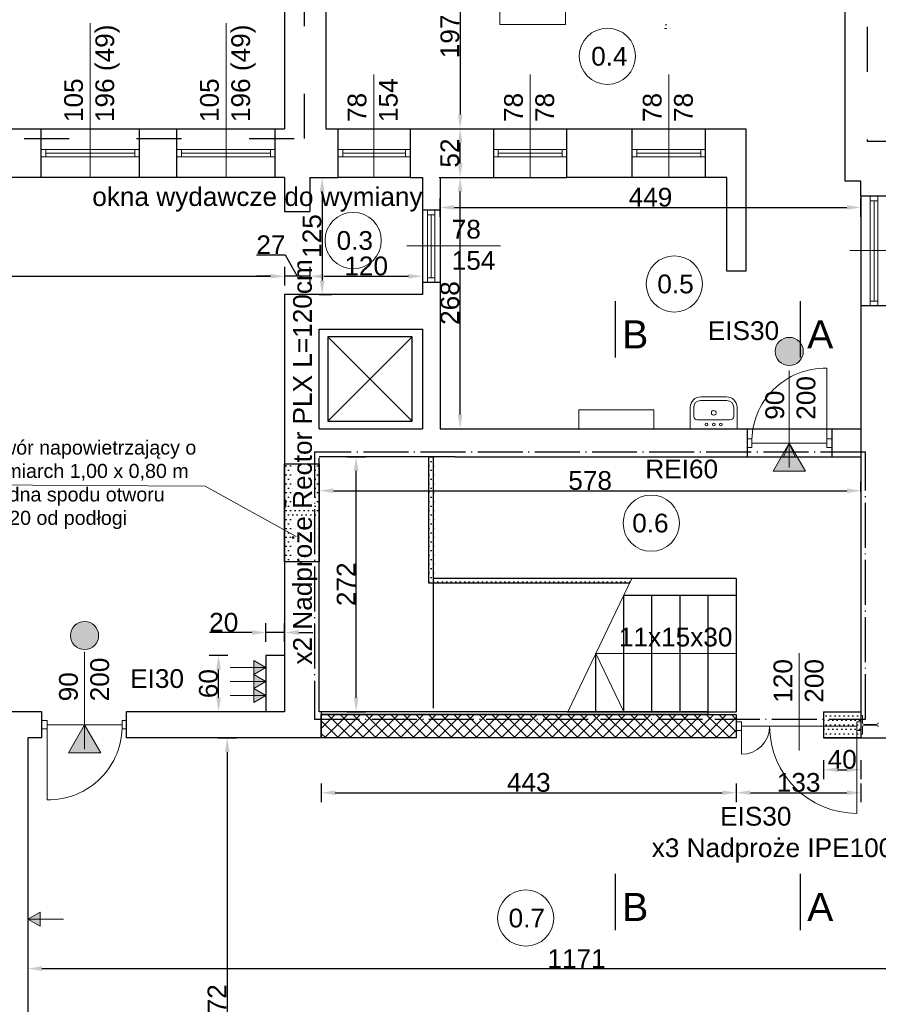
# Model space of a CAD drawing. Header units: millimetres. Extents: x 2341 to 31069, y -7915 to 10644.
# Tile 24 of 105: x 4824 to 5741, y 1350 to 2401. Entities that reach past the tile are written whole.
import ezdxf

# ---------------------------------------------------------------- set-up
doc = ezdxf.new("R2010")
doc.units = ezdxf.units.MM
doc.linetypes.add('ACAD_ISO03W100', pattern=[30, 12, -18])
doc.linetypes.add('ACAD_ISO04W100', pattern=[30.5, 24, -3, 0.5, -3])
for name, color, linetype, lineweight in [('B_Wyposażenie', 10, 'Continuous', 9), ('kreskowanie', 252, 'Continuous', 5), ('oddymianie', 5, 'Continuous', 20), ('Okładziny', 132, 'Continuous', 25), ('opisy', 5, 'Continuous', 5), ('stolarka', 3, 'Continuous', 9), ('Wymiar', 7, 'Continuous', 5), ('wymiary', 6, 'Continuous', 5), ('ściany nośne', 1, 'Continuous', 25)]:
    doc.layers.add(name, color=color, linetype=linetype, lineweight=lineweight)
doc.styles.get("Standard").update_dxf_attribs({"font": 'ARIAL.TTF'})
doc.dimstyles.new('ISO-25', dxfattribs={"dimtxt": 20, "dimasz": 15, "dimexe": 10, "dimexo": 10, "dimtad": 1, "dimdec": 0, "dimtxsty": 'Standard', "dimcen": 2.5, "dimadec": 0, "dimazin": 0, "dimtfac": 1, "dimtdec": 0, "dimtmove": 0, "dimatfit": 3, "dimfxl": 0, "dimarcsym": 0})
pattern_1 = [(0, (-170.4277, 5158.6735), (2.38125, 4.7625), [0, -4.7625])]

# ---------------------------------------------------------------- blocks, each defined once
blk = doc.blocks.new('*D116')
at = {"layer": 'Defpoints', "color": 0}
for p in [(5722.2, 1675.7), (5589.2, 1659.6), (5722.2, 1576.2)]:
    blk.add_point(p, dxfattribs=at)
at = {"layer": 'wymiary', "color": 0, "lineweight": -2}
for p, q in [((5589.2, 1586.2), (5589.2, 1566.2)), ((5722.2, 1586.2), (5722.2, 1566.2)), ((5604.2, 1576.2), (5707.2, 1576.2))]:
    blk.add_line(p, q, dxfattribs=at)
at = {"layer": 'wymiary', "color": 0}
for points in [[(5604.2, 1578.7), (5604.2, 1573.7), (5589.2, 1576.2)], [(5707.2, 1573.7), (5707.2, 1578.7), (5722.2, 1576.2)]]:
    blk.add_solid(points, dxfattribs=at)
at = {"layer": 'wymiary', "color": 0, "insert": (5655.7, 1587.1), "char_height": 20, "attachment_point": 5}
blk.add_mtext('133', dxfattribs=at)
blk = doc.blocks.new('*D117')
at = {"layer": 'Defpoints', "color": 0}
for p in [(5146.2, 1634.6), (5589.2, 1634.6), (5589.2, 1576.2)]:
    blk.add_point(p, dxfattribs=at)
at = {"layer": 'wymiary', "color": 0, "lineweight": -2}
for p, q in [((5146.2, 1586.2), (5146.2, 1566.2)), ((5589.2, 1586.2), (5589.2, 1566.2)), ((5161.2, 1576.2), (5574.2, 1576.2))]:
    blk.add_line(p, q, dxfattribs=at)
at = {"layer": 'wymiary', "color": 0}
for points in [[(5161.2, 1578.7), (5161.2, 1573.7), (5146.2, 1576.2)], [(5574.2, 1573.7), (5574.2, 1578.7), (5589.2, 1576.2)]]:
    blk.add_solid(points, dxfattribs=at)
at = {"layer": 'wymiary', "color": 0, "insert": (5367.7, 1587.1), "char_height": 20, "attachment_point": 5}
blk.add_mtext('443', dxfattribs=at)
blk = doc.blocks.new('*D150')
at = {"layer": 'Defpoints', "color": 0}
for p in [(5682.2, 1634.6), (5722.2, 1634.6), (5722.2, 1600.8)]:
    blk.add_point(p, dxfattribs=at)
at = {"layer": 'wymiary', "color": 0, "lineweight": -2}
for p, q in [((5682.2, 1610.8), (5682.2, 1590.8)), ((5722.2, 1610.8), (5722.2, 1590.8)), ((5697.2, 1600.8), (5707.2, 1600.8))]:
    blk.add_line(p, q, dxfattribs=at)
at = {"layer": 'wymiary', "color": 0}
for points in [[(5697.2, 1603.3), (5697.2, 1598.3), (5682.2, 1600.8)], [(5707.2, 1598.3), (5707.2, 1603.3), (5722.2, 1600.8)]]:
    blk.add_solid(points, dxfattribs=at)
at = {"layer": 'wymiary', "color": 0, "insert": (5702.2, 1611.7), "char_height": 20, "attachment_point": 5}
blk.add_mtext('40', dxfattribs=at)
blk = doc.blocks.new('*D246')
at = {"layer": 'Defpoints', "color": 0}
for p in [(4225.2, 2222.7), (5107.2, 2222.7), (5107.2, 2127.2)]:
    blk.add_point(p, dxfattribs=at)
at = {"layer": 'Wymiar', "color": 0, "lineweight": -2}
for p, q in [((4225.2, 2137.2), (4225.2, 2117.2)), ((5107.2, 2137.2), (5107.2, 2117.2)), ((4240.2, 2127.2), (5092.2, 2127.2))]:
    blk.add_line(p, q, dxfattribs=at)
at = {"layer": 'Wymiar', "color": 0}
for points in [[(4240.2, 2129.7), (4240.2, 2124.7), (4225.2, 2127.2)], [(5092.2, 2124.7), (5092.2, 2129.7), (5107.2, 2127.2)]]:
    blk.add_solid(points, dxfattribs=at)
at = {"layer": 'Wymiar', "color": 0, "insert": (4666.2, 2138.1), "char_height": 20, "attachment_point": 5}
blk.add_mtext('882', dxfattribs=at)
blk = doc.blocks.new('*D890')
at = {"layer": 'Defpoints', "color": 0}
for p in [(4833.2, 1534.5), (6004.2, 1534.5), (6004.2, 1388.6)]:
    blk.add_point(p, dxfattribs=at)
at = {"layer": 'wymiary', "color": 0, "lineweight": -2}
for p, q in [((4833.2, 1398.6), (4833.2, 1378.6)), ((6004.2, 1398.6), (6004.2, 1378.6)), ((4848.2, 1388.6), (5989.2, 1388.6))]:
    blk.add_line(p, q, dxfattribs=at)
at = {"layer": 'wymiary', "color": 0}
for points in [[(4848.2, 1391.1), (4848.2, 1386.1), (4833.2, 1388.6)], [(5989.2, 1386.1), (5989.2, 1391.1), (6004.2, 1388.6)]]:
    blk.add_solid(points, dxfattribs=at)
at = {"layer": 'wymiary', "color": 0, "insert": (5418.7, 1399.2), "char_height": 20, "attachment_point": 5}
blk.add_mtext('1171', dxfattribs=at)
blk = doc.blocks.new('*D891')
at = {"layer": 'Defpoints', "color": 0}
for p in [(5007.6, 1634.6), (5007.6, 1062.6), (5045.9, 1062.6)]:
    blk.add_point(p, dxfattribs=at)
at = {"layer": 'wymiary', "color": 0, "lineweight": -2}
for p, q in [((5035.9, 1634.6), (5055.9, 1634.6)), ((5045.9, 1619.6), (5045.9, 1077.6)), ((5035.9, 1062.6), (5055.9, 1062.6))]:
    blk.add_line(p, q, dxfattribs=at)
at = {"layer": 'wymiary', "color": 0}
for points in [[(5048.4, 1619.6), (5043.4, 1619.6), (5045.9, 1634.6)], [(5043.4, 1077.6), (5048.4, 1077.6), (5045.9, 1062.6)]]:
    blk.add_solid(points, dxfattribs=at)
at = {"layer": 'wymiary', "color": 0, "insert": (5035.1, 1348.6), "char_height": 20, "attachment_point": 5, "rotation": 90}
blk.add_mtext('572', dxfattribs=at)
blk = doc.blocks.new('*D913')
at = {"layer": 'Defpoints', "color": 0}
for p in [(5036.7, 1722.6), (5087.2, 1722.6), (5087.2, 1662.6)]:
    blk.add_point(p, dxfattribs=at)
at = {"layer": 'wymiary', "color": 0, "lineweight": -2}
for p, q in [((5046.7, 1722.6), (5026.7, 1722.6)), ((5036.7, 1677.6), (5036.7, 1707.6)), ((5046.7, 1662.6), (5026.7, 1662.6))]:
    blk.add_line(p, q, dxfattribs=at)
at = {"layer": 'wymiary', "color": 0}
for points in [[(5039.2, 1707.6), (5034.2, 1707.6), (5036.7, 1722.6)], [(5034.2, 1677.6), (5039.2, 1677.6), (5036.7, 1662.6)]]:
    blk.add_solid(points, dxfattribs=at)
at = {"layer": 'wymiary', "color": 0, "insert": (5025.9, 1692.6), "char_height": 20, "attachment_point": 5, "rotation": 90}
blk.add_mtext('60', dxfattribs=at)
blk = doc.blocks.new('*D914')
at = {"layer": 'Defpoints', "color": 0}
for p in [(5087.2, 1747.1), (5087.2, 1722.6), (5107.2, 1722.6)]:
    blk.add_point(p, dxfattribs=at)
at = {"layer": 'wymiary', "color": 0, "lineweight": -2}
for p, q in [((5087.2, 1737.1), (5087.2, 1757.1)), ((5107.2, 1737.1), (5107.2, 1757.1)), ((5072.2, 1747.1), (5027.1, 1747.1)), ((5107.2, 1747.1), (5087.2, 1747.1)), ((5122.2, 1747.1), (5137.2, 1747.1))]:
    blk.add_line(p, q, dxfattribs=at)
at = {"layer": 'wymiary', "color": 0}
for points in [[(5072.2, 1744.6), (5072.2, 1749.6), (5087.2, 1747.1)], [(5122.2, 1749.6), (5122.2, 1744.6), (5107.2, 1747.1)]]:
    blk.add_solid(points, dxfattribs=at)
at = {"layer": 'wymiary', "color": 0, "insert": (5042.2, 1757.9), "char_height": 20, "attachment_point": 5}
blk.add_mtext('20', dxfattribs=at)
blk = doc.blocks.new('*D919')
at = {"layer": 'Defpoints', "color": 0}
for p in [(5144.2, 1934.6), (5183.5, 1934.6), (5144.2, 1662.6)]:
    blk.add_point(p, dxfattribs=at)
at = {"layer": 'wymiary', "color": 0, "lineweight": -2}
for p, q in [((5173.5, 1934.6), (5193.5, 1934.6)), ((5183.5, 1677.6), (5183.5, 1919.6)), ((5173.5, 1662.6), (5193.5, 1662.6))]:
    blk.add_line(p, q, dxfattribs=at)
at = {"layer": 'wymiary', "color": 0}
for points in [[(5186, 1919.6), (5181, 1919.6), (5183.5, 1934.6)], [(5181, 1677.6), (5186, 1677.6), (5183.5, 1662.6)]]:
    blk.add_solid(points, dxfattribs=at)
at = {"layer": 'wymiary', "color": 0, "insert": (5172.8, 1798.6), "char_height": 20, "attachment_point": 5, "rotation": 90}
blk.add_mtext('272', dxfattribs=at)
blk = doc.blocks.new('*D920')
at = {"layer": 'Defpoints', "color": 0}
for p in [(5722.2, 1898.4), (5144.2, 1887.2), (5722.2, 1887.2)]:
    blk.add_point(p, dxfattribs=at)
at = {"layer": 'wymiary', "color": 0, "lineweight": -2}
for p, q in [((5144.2, 1897.2), (5144.2, 1908.4)), ((5722.2, 1897.2), (5722.2, 1908.4)), ((5159.2, 1898.4), (5707.2, 1898.4))]:
    blk.add_line(p, q, dxfattribs=at)
at = {"layer": 'wymiary', "color": 0}
for points in [[(5159.2, 1900.9), (5159.2, 1895.9), (5144.2, 1898.4)], [(5707.2, 1895.9), (5707.2, 1900.9), (5722.2, 1898.4)]]:
    blk.add_solid(points, dxfattribs=at)
at = {"layer": 'wymiary', "color": 0, "insert": (5433.2, 1909.2), "char_height": 20, "attachment_point": 5}
blk.add_mtext('578', dxfattribs=at)
blk = doc.blocks.new('*D921')
at = {"layer": 'Defpoints', "color": 0}
for p in [(5134.2, 2186.4), (5254.2, 2186.4), (5254.2, 2127.2)]:
    blk.add_point(p, dxfattribs=at)
at = {"layer": 'wymiary', "color": 0, "lineweight": -2}
for p, q in [((5134.2, 2137.2), (5134.2, 2117.2)), ((5254.2, 2137.2), (5254.2, 2117.2)), ((5149.2, 2127.2), (5239.2, 2127.2))]:
    blk.add_line(p, q, dxfattribs=at)
at = {"layer": 'wymiary', "color": 0}
for points in [[(5149.2, 2129.7), (5149.2, 2124.7), (5134.2, 2127.2)], [(5239.2, 2124.7), (5239.2, 2129.7), (5254.2, 2127.2)]]:
    blk.add_solid(points, dxfattribs=at)
at = {"layer": 'wymiary', "color": 0, "insert": (5194.2, 2138.1), "char_height": 20, "attachment_point": 5}
blk.add_mtext('120', dxfattribs=at)
blk = doc.blocks.new('*D922')
at = {"layer": 'Defpoints', "color": 0}
for p in [(5107.2, 2186.4), (5134.2, 2186.4), (5107.2, 2127.2)]:
    blk.add_point(p, dxfattribs=at)
at = {"layer": 'wymiary', "color": 0, "lineweight": -2}
for p, q in [((5077.3, 2150.1), (5107.6, 2150.1)), ((5107.6, 2150.1), (5120.7, 2127.2)), ((5107.2, 2137.2), (5107.2, 2117.2)), ((5134.2, 2137.2), (5134.2, 2117.2)), ((5092.2, 2127.2), (5077.2, 2127.2)), ((5134.2, 2127.2), (5107.2, 2127.2)), ((5149.2, 2127.2), (5164.2, 2127.2))]:
    blk.add_line(p, q, dxfattribs=at)
at = {"layer": 'wymiary', "color": 0}
for points in [[(5092.2, 2124.7), (5092.2, 2129.7), (5107.2, 2127.2)], [(5149.2, 2129.7), (5149.2, 2124.7), (5134.2, 2127.2)]]:
    blk.add_solid(points, dxfattribs=at)
at = {"layer": 'wymiary', "color": 0, "insert": (5092.5, 2160.8), "char_height": 20, "attachment_point": 5}
blk.add_mtext('27', dxfattribs=at)
blk = doc.blocks.new('*D923')
at = {"layer": 'Defpoints', "color": 0}
for p in [(5134.2, 2232.6), (5134.2, 2107.6), (5147.2, 2107.6)]:
    blk.add_point(p, dxfattribs=at)
at = {"layer": 'wymiary', "color": 0, "lineweight": -2}
for p, q in [((5144.2, 2232.6), (5157.2, 2232.6)), ((5147.2, 2217.6), (5147.2, 2122.6)), ((5144.2, 2107.6), (5157.2, 2107.6))]:
    blk.add_line(p, q, dxfattribs=at)
at = {"layer": 'wymiary', "color": 0}
for points in [[(5149.7, 2217.6), (5144.7, 2217.6), (5147.2, 2232.6)], [(5144.7, 2122.6), (5149.7, 2122.6), (5147.2, 2107.6)]]:
    blk.add_solid(points, dxfattribs=at)
at = {"layer": 'wymiary', "color": 0, "insert": (5136.4, 2170.1), "char_height": 20, "attachment_point": 5, "rotation": 90}
blk.add_mtext('125', dxfattribs=at)
blk = doc.blocks.new('*D924')
at = {"layer": 'Defpoints', "color": 0}
for p in [(5154.6, 2481.6), (5154.6, 2284.6), (5294.5, 2284.6)]:
    blk.add_point(p, dxfattribs=at)
at = {"layer": 'wymiary', "color": 0, "lineweight": -2}
for p, q in [((5284.5, 2481.6), (5304.5, 2481.6)), ((5294.5, 2466.6), (5294.5, 2299.6)), ((5284.5, 2284.6), (5304.5, 2284.6))]:
    blk.add_line(p, q, dxfattribs=at)
at = {"layer": 'wymiary', "color": 0}
for points in [[(5297, 2466.6), (5292, 2466.6), (5294.5, 2481.6)], [(5292, 2299.6), (5297, 2299.6), (5294.5, 2284.6)]]:
    blk.add_solid(points, dxfattribs=at)
at = {"layer": 'wymiary', "color": 0, "insert": (5283.6, 2383.1), "char_height": 20, "attachment_point": 5, "rotation": 90}
blk.add_mtext('197', dxfattribs=at)
blk = doc.blocks.new('*D926')
at = {"layer": 'Defpoints', "color": 0}
for p in [(5276.4, 2232.6), (5294.5, 2232.6), (5276.4, 1964.6)]:
    blk.add_point(p, dxfattribs=at)
at = {"layer": 'wymiary', "color": 0, "lineweight": -2}
for p, q in [((5286.4, 2232.6), (5304.5, 2232.6)), ((5294.5, 1979.6), (5294.5, 2217.6)), ((5286.4, 1964.6), (5304.5, 1964.6))]:
    blk.add_line(p, q, dxfattribs=at)
at = {"layer": 'wymiary', "color": 0}
for points in [[(5297, 2217.6), (5292, 2217.6), (5294.5, 2232.6)], [(5292, 1979.6), (5297, 1979.6), (5294.5, 1964.6)]]:
    blk.add_solid(points, dxfattribs=at)
at = {"layer": 'wymiary', "color": 0, "insert": (5283.6, 2098.6), "char_height": 20, "attachment_point": 5, "rotation": 90}
blk.add_mtext('268', dxfattribs=at)
blk = doc.blocks.new('*D927')
at = {"layer": 'Defpoints', "color": 0}
for p in [(5276.4, 2284.6), (5294.5, 2284.6), (5276.4, 2232.6)]:
    blk.add_point(p, dxfattribs=at)
at = {"layer": 'wymiary', "color": 0, "lineweight": -2}
for p, q in [((5286.4, 2284.6), (5304.5, 2284.6)), ((5294.5, 2247.6), (5294.5, 2269.6)), ((5286.4, 2232.6), (5304.5, 2232.6))]:
    blk.add_line(p, q, dxfattribs=at)
at = {"layer": 'wymiary', "color": 0}
for points in [[(5297, 2269.6), (5292, 2269.6), (5294.5, 2284.6)], [(5292, 2247.6), (5297, 2247.6), (5294.5, 2232.6)]]:
    blk.add_solid(points, dxfattribs=at)
at = {"layer": 'wymiary', "color": 0, "insert": (5283.6, 2258.6), "char_height": 20, "attachment_point": 5, "rotation": 90}
blk.add_mtext('52', dxfattribs=at)
blk = doc.blocks.new('*D928')
at = {"layer": 'Defpoints', "color": 0}
for p in [(5722.2, 2200.6), (5273, 1964.6), (5722.2, 1964.6)]:
    blk.add_point(p, dxfattribs=at)
at = {"layer": 'wymiary', "color": 0, "lineweight": -2}
for p, q in [((5273, 2190.6), (5273, 2210.6)), ((5722.2, 2190.6), (5722.2, 2210.6)), ((5288, 2200.6), (5707.2, 2200.6))]:
    blk.add_line(p, q, dxfattribs=at)
at = {"layer": 'wymiary', "color": 0}
for points in [[(5288, 2203.1), (5288, 2198.1), (5273, 2200.6)], [(5707.2, 2198.1), (5707.2, 2203.1), (5722.2, 2200.6)]]:
    blk.add_solid(points, dxfattribs=at)
at = {"layer": 'wymiary', "color": 0, "insert": (5497.6, 2211.4), "char_height": 20, "attachment_point": 5}
blk.add_mtext('449', dxfattribs=at)

msp = doc.modelspace()

# ---------------------------------------------------------------- hatches: boundary and pattern name
at = {"layer": 'kreskowanie', "transparency": 33554687}
h = msp.add_hatch(dxfattribs=at)
h.set_pattern_fill('ANSI37', color=3, scale=3)
h.set_pattern_definition([(45, (-170.428, 5231.922), (-6.735192, 6.735192), []), (135, (-170.428, 5231.922), (-6.735192, -6.735192), [])])
h.paths.add_polyline_path([(5146.2, 1659.6), (5146.2, 1634.6), (5589.2, 1634.6), (5589.2, 1659.6), (5559.2, 1659.6), (5146.2, 1659.6)], is_closed=False)
at = {"layer": 'oddymianie', "transparency": 33554687}
h = msp.add_hatch(dxfattribs=at)
h.set_pattern_fill('CONCRE', color=256, scale=20)
h.set_pattern_definition([(0, (-170.43, 5158.67), (508, 508), [63.5, -444.5]), (90, (-170.43, 5158.67), (-508, 508), [63.5, -444.5]), (135, (-106.93, 5158.67), (-508, 7e-14), [89.803, -628.618]), (0, (-110.43, 5444.4), (508, 508), [63.5, -444.5]), (45, (-75.18, 5412.67), (0, 508), [44.9, -673.52]), (135, (-75.18, 5412.67), (-508, 7e-14), [44.9, -673.52]), (0, (83.57, 5571.4), (508, 508), [89.803, -418.197]), (45, (83.57, 5571.42), (0, 508), [63.5, -654.92]), (135, (173.37, 5571.42), (-508, 7e-14), [63.5, -654.92]), (90, (178.8, 5285.67), (-508, 508), [63.5, -444.5]), (45, (178.82, 5285.67), (0, 508), [44.9, -673.52]), (135, (210.57, 5317.42), (-508, 7e-14), [44.9, -673.52]), (0, (-106.93, 5285.67), (508, 508), [31.75, -425.45]), (0, (274.07, 5412.67), (508, 508), [31.75, -425.45]), (90, (115.3, 5476.17), (-508, 508), [31.75, -425.45]), (135, (178.82, 5190.42), (-508, 7e-14), [44.9, -673.52]), (135, (-43.43, 5539.67), (-508, 7e-14), [44.9, -673.52]), (45, (67.7, 5325.36), (0, 508), [44.9, -673.52]), (90, (4.2, 5222.17), (-508, 508), [7.938, -500.062]), (90, (28, 5436.5), (-508, 508), [7.938, -500.062]), (90, (266.13, 5523.8), (-508, 508), [7.938, -500.062]), (90, (274.07, 5253.9), (-508, 508), [7.938, -500.062])])
h.paths.add_polyline_path([(5107.2, 1822.6), (5143.9, 1822.6), (5143.9, 1927.1), (5107.5, 1927.1), (5107.2, 1822.6)], is_closed=False)
at = {"layer": 'Okładziny', "transparency": 33554687}
h = msp.add_hatch(color=5, dxfattribs=at)
h.dxf.hatch_style = 1
h.paths.add_polyline_path([(5074.2, 1672.3), (5087.2, 1679.8), (5074.2, 1679.8)])
h.paths.add_polyline_path([(5074.2, 1679.8), (5087.2, 1679.8), (5074.2, 1687.3)])
h.paths.add_polyline_path([(5074.2, 1687.3), (5087.2, 1694.8), (5074.2, 1694.8)])
h.paths.add_polyline_path([(5074.2, 1694.8), (5087.2, 1694.8), (5074.2, 1702.3)])
h.paths.add_polyline_path([(5074.2, 1702.3), (5087.2, 1709.8), (5074.2, 1709.8)])
h.paths.add_polyline_path([(5074.2, 1709.8), (5087.2, 1709.8), (5074.2, 1717.3)])
h = msp.add_hatch(color=5, dxfattribs=at)
h.dxf.hatch_style = 1
h.paths.add_polyline_path([(4846.2, 1441.2), (4846.2, 1448.7), (4833.2, 1441.2)])
h.paths.add_polyline_path([(4846.2, 1433.7), (4846.2, 1441.2), (4833.2, 1441.2)])
at = {"layer": 'stolarka', "transparency": 33554687}
h = msp.add_hatch(color=5, dxfattribs=at)
h.dxf.hatch_style = 1
h.paths.add_polyline_path([(5660.7, 2047, 1), (5630.7, 2047, 1)])
h = msp.add_hatch(color=5, dxfattribs=at)
h.dxf.hatch_style = 1
h.paths.add_polyline_path([(4908.7, 1743.9, 1), (4878.7, 1743.9, 1)])
at = {"layer": 'Wymiar', "transparency": 33554687}
h = msp.add_hatch(color=3, dxfattribs=at)
h.dxf.hatch_style = 1
h.paths.add_polyline_path([(5663.1, 1919.1), (5645.7, 1949.1), (5628.4, 1919.1)])
h = msp.add_hatch(color=3, dxfattribs=at)
h.dxf.hatch_style = 1
h.paths.add_polyline_path([(4911.1, 1618.8), (4893.7, 1648.7), (4876.4, 1618.8)])
at = {"layer": 'ściany nośne', "transparency": 33554687}
h = msp.add_hatch(dxfattribs=at)
h.set_pattern_fill('DOTS', color=256, scale=3)
h.set_pattern_definition(pattern_1)
h.paths.add_polyline_path([(5266.2, 1804.9), (5266.2, 1934.6), (5261.2, 1934.6), (5261.2, 1799.9), (5266.2, 1799.9)])
h = msp.add_hatch(dxfattribs=at)
h.set_pattern_fill('DOTS', color=256, scale=3)
h.set_pattern_definition(pattern_1)
h.paths.add_polyline_path([(5107.2, 1822.6), (5143.9, 1822.6), (5143.9, 1927.1), (5107.5, 1927.1), (5107.2, 1822.6)], is_closed=False)
h = msp.add_hatch(dxfattribs=at)
h.set_pattern_fill('DOTS', color=256, scale=3)
h.set_pattern_definition(pattern_1)
h.paths.add_polyline_path([(5477.7, 1804.9), (5266.2, 1804.9), (5266.2, 1799.9), (5475.3, 1799.9)])
h = msp.add_hatch(dxfattribs=at)
h.set_pattern_fill('DOTS', color=256, scale=3)
h.set_pattern_definition(pattern_1)
edge = h.paths.add_edge_path()
edge.add_line((5682.2, 1662.6), (5682.2, 1634.6))
edge.add_line((5722.2, 1634.6), (5682.2, 1634.6))
edge.add_line((5682.2, 1662.6), (5722.2, 1662.6))
edge.add_line((5722.2, 1662.6), (5722.2, 1634.6))
edge = h.paths.add_edge_path(flags=16)
edge.add_line((5682.2, 1634.6), (5722.2, 1634.6))

# ---------------------------------------------------------------- linework, layer by layer
at = {"layer": 'B_Wyposażenie', "color": 5}
for p, q in [((5514.9, 2395.6), (5513.4, 2395.6)), ((5514.9, 2391.6), (5512.6, 2391.6)), ((5553.5, 1998.6), (5551.2, 1998.6)), ((5562.6, 1998.6), (5551.3, 1998.6)), ((5562.6, 1998.6), (5578.8, 1998.6)), ((5571.7, 1998.6), (5573.9, 1998.6)), ((5540.1, 1987.4), (5540.1, 1964.6)), ((5543.7, 1977.7), (5543.7, 1987.4)), ((5562.6, 1994.6), (5550.9, 1994.6)), ((5553.5, 1994.6), (5552, 1994.6)), ((5562.6, 1994.6), (5579.2, 1994.6)), ((5571.7, 1994.6), (5573.1, 1994.6)), ((5586.4, 1977.7), (5586.4, 1987.4)), ((5590, 1987.4), (5590, 1964.6)), ((5582.7, 1973.9), (5547.5, 1973.9))]:
    msp.add_line(p, q, dxfattribs=at)
for centre in [(5557.5, 1969.1), (5572.8, 1969.1)]:
    msp.add_circle(centre, 1.46, dxfattribs=at)
for centre, radius, start, end in [((5551.3, 1987.4), 11.2, 89.9972, 180.0028), ((5578.8, 1987.4), 11.2, 359.9972, 90.0028), ((5550.9, 1987.4), 7.2, 90.0036, 179.9964), ((5579.2, 1987.4), 7.2, 0.0036, 89.9964), ((5547.5, 1977.7), 3.75, 180.0113, 269.9887), ((5565.1, 1981.5), 2.56, 89.9963, 270.0037), ((5565.1, 1981.5), 2.56, 269.9963, 90.0037), ((5582.7, 1977.7), 3.75, 270.0113, 359.9887), ((5565.1, 1969.1), 1.46, 90, 270), ((5565.1, 1969.1), 1.46, 270, 90)]:
    msp.add_arc(centre, radius, start, end, dxfattribs=at)
at = {"layer": 'oddymianie'}
for points in [[(5107.5, 1927.1), (5144.2, 1927.1)], [(5119.6, 1849.7), (5022.4, 1903.2), (4776.5, 1904.7)], [(5107.2, 1822.6), (5143.9, 1822.6)]]:
    msp.add_lwpolyline(points, dxfattribs=at)
at = {"layer": 'opisy', "color": 7}
for p, q in [((5336.8, 2475.8), (5336.8, 2395.8)), ((5406.8, 2395.8), (5406.8, 2475.8)), ((5336.8, 2395.8), (5406.8, 2395.8))]:
    msp.add_line(p, q, dxfattribs=at)
at = {"layer": 'opisy', "color": 0}
for p, q in [((4899.7, 2232.6), (4899.7, 2397.2)), ((5044.7, 2232.6), (5044.7, 2397.2)), ((5710.2, 2154.6), (5874.8, 2154.6)), ((5645.7, 1949.1), (5639.6, 1934.6)), ((5651.9, 1934.6), (5645.7, 1949.1)), ((5635.1, 1934.6), (5647.4, 1934.6)), ((5477.7, 1804.9), (5409.5, 1662.6)), ((5589.2, 1724.6), (5439.2, 1724.6)), ((5439.2, 1724.6), (5469.2, 1662.6))]:
    msp.add_line(p, q, dxfattribs=at)
at = {"layer": 'opisy', "color": 5}
for p, q in [((5202.2, 2232.6), (5202.2, 2342.3)), ((5369.2, 2232.6), (5369.2, 2342.3)), ((5517.2, 2232.6), (5517.2, 2342.3)), ((5237.6, 2159.6), (5337.6, 2159.6)), ((5645.7, 1923.1), (5645.7, 2026.8)), ((4893.7, 1622.7), (4893.7, 1726.5)), ((5087.2, 1709.8), (5074.2, 1717.3)), ((5074.2, 1717.3), (5074.2, 1702.3)), ((5074.2, 1709.8), (5049.2, 1709.8)), ((5087.2, 1709.8), (5074.2, 1702.3)), ((5087.2, 1709.8), (5074.2, 1709.8)), ((5087.2, 1694.8), (5074.2, 1702.3)), ((5074.2, 1702.3), (5074.2, 1687.3)), ((5074.2, 1694.8), (5049.2, 1694.8)), ((5087.2, 1694.8), (5074.2, 1687.3)), ((5087.2, 1694.8), (5074.2, 1694.8)), ((5087.2, 1679.8), (5074.2, 1687.3)), ((5074.2, 1687.3), (5074.2, 1672.3)), ((5074.2, 1679.8), (5049.2, 1679.8)), ((5087.2, 1679.8), (5074.2, 1672.3)), ((5087.2, 1679.8), (5074.2, 1679.8)), ((4833.2, 1441.2), (4846.2, 1448.7)), ((4833.2, 1441.2), (4846.2, 1433.7)), ((4833.2, 1441.2), (4846.2, 1441.2)), ((4846.2, 1433.7), (4846.2, 1448.7)), ((4846.2, 1441.2), (4871.2, 1441.2))]:
    msp.add_line(p, q, dxfattribs=at)
at = {"layer": 'opisy', "color": 3}
for p, q in [((5656.2, 1621.2), (5656.2, 1725)), ((5717.7, 1651.7), (5722.2, 1651.7)), ((5717.7, 1642.7), (5717.7, 1651.7)), ((5722.2, 1638.7), (5722.2, 1658.7)), ((5722.2, 1638.7), (5722.2, 1658.7)), ((5723.7, 1658.7), (5722.2, 1658.7)), ((5723.7, 1650.9), (5723.7, 1658.7)), ((5717.7, 1642.7), (5722.2, 1642.7)), ((5723.7, 1646.4), (5723.7, 1638.7)), ((5725.5, 1649.1), (5738.9, 1649.1)), ((5725.5, 1648.2), (5738.9, 1648.2))]:
    msp.add_line(p, q, dxfattribs=at)
at = {"layer": 'opisy', "color": 251}
for centre in [(5451.6, 2361.9), (5180.3, 2165.4), (5523, 2119), (5498.4, 1863.8), (5364.4, 1442.5)]:
    msp.add_circle(centre, 30, dxfattribs=at)
at = {"layer": 'opisy', "color": 3}
for centre, start, end in [((5725.5, 1650.9), 180, 270), ((5738.9, 1650.9), 270, 0), ((5725.5, 1646.4), 90, 180), ((5738.9, 1646.4), 0, 90)]:
    msp.add_arc(centre, 1.8, start, end, dxfattribs=at)
at = {"layer": 'stolarka', "color": 0}
for p, q in [((4847.2, 2262.6), (4852.2, 2262.6)), ((4852.2, 2262.6), (4852.2, 2254.6)), ((4852.2, 2262.6), (4947.2, 2262.6)), ((4852.2, 2258.6), (4947.2, 2258.6)), ((4952.2, 2262.6), (4947.2, 2262.6)), ((4947.2, 2262.6), (4947.2, 2254.6)), ((4992.2, 2262.6), (4997.2, 2262.6)), ((4997.2, 2262.6), (4997.2, 2254.6)), ((4997.2, 2262.6), (5092.2, 2262.6)), ((4997.2, 2258.6), (5092.2, 2258.6)), ((5097.2, 2262.6), (5092.2, 2262.6)), ((5092.2, 2262.6), (5092.2, 2254.6)), ((4852.2, 2254.6), (4847.2, 2254.6)), ((4852.2, 2254.6), (4947.2, 2254.6)), ((4947.2, 2254.6), (4952.2, 2254.6)), ((4997.2, 2254.6), (4992.2, 2254.6)), ((4997.2, 2254.6), (5092.2, 2254.6)), ((5092.2, 2254.6), (5097.2, 2254.6)), ((5732.2, 2212.6), (5732.2, 2207.6)), ((5732.2, 2207.6), (5740.2, 2207.6)), ((5732.2, 2100.6), (5732.2, 2207.6)), ((5736.2, 2100.6), (5736.2, 2207.6)), ((5740.2, 2207.6), (5740.2, 2212.6)), ((5740.2, 2100.6), (5740.2, 2207.6)), ((5732.2, 2095.6), (5732.2, 2100.6)), ((5732.2, 2100.6), (5740.2, 2100.6)), ((5740.2, 2100.6), (5740.2, 2095.6))]:
    msp.add_line(p, q, dxfattribs=at)
at = {"layer": 'stolarka', "color": 5}
for p, q in [((5164.2, 2262.6), (5169.2, 2262.6)), ((5169.2, 2262.6), (5169.2, 2254.6)), ((5169.2, 2262.6), (5236.2, 2262.6)), ((5169.2, 2258.6), (5236.2, 2258.6)), ((5241.2, 2262.6), (5236.2, 2262.6)), ((5236.2, 2262.6), (5236.2, 2254.6)), ((5330.2, 2262.6), (5335.2, 2262.6)), ((5335.2, 2262.6), (5335.2, 2254.6)), ((5335.2, 2262.6), (5403.2, 2262.6)), ((5335.2, 2258.6), (5403.2, 2258.6)), ((5408.2, 2262.6), (5403.2, 2262.6)), ((5403.2, 2262.6), (5403.2, 2254.6)), ((5478.2, 2262.6), (5483.2, 2262.6)), ((5483.2, 2262.6), (5483.2, 2254.6)), ((5483.2, 2262.6), (5551.2, 2262.6)), ((5483.2, 2258.6), (5551.2, 2258.6)), ((5556.2, 2262.6), (5551.2, 2262.6)), ((5551.2, 2262.6), (5551.2, 2254.6)), ((5169.2, 2254.6), (5164.2, 2254.6)), ((5169.2, 2254.6), (5236.2, 2254.6)), ((5236.2, 2254.6), (5241.2, 2254.6)), ((5335.2, 2254.6), (5330.2, 2254.6)), ((5335.2, 2254.6), (5403.2, 2254.6)), ((5403.2, 2254.6), (5408.2, 2254.6)), ((5483.2, 2254.6), (5478.2, 2254.6)), ((5483.2, 2254.6), (5551.2, 2254.6)), ((5551.2, 2254.6), (5556.2, 2254.6)), ((5259.6, 2192.6), (5259.6, 2197.6)), ((5267.6, 2197.6), (5267.6, 2192.6)), ((5267.6, 2192.6), (5259.6, 2192.6)), ((5259.6, 2192.6), (5259.6, 2125.6)), ((5263.6, 2192.6), (5263.6, 2125.6)), ((5267.6, 2192.6), (5267.6, 2125.6)), ((5267.6, 2125.6), (5259.6, 2125.6)), ((5259.6, 2125.6), (5259.6, 2120.6)), ((5267.6, 2120.6), (5267.6, 2125.6)), ((5685.7, 1949.1), (5685.7, 2029.1)), ((5605.7, 1953.6), (5601.2, 1953.6)), ((5605.7, 1944.6), (5601.2, 1944.6)), ((5605.7, 1953.6), (5605.7, 1944.6)), ((5685.7, 1949.1), (5605.7, 1949.1)), ((5685.7, 1953.6), (5685.7, 1944.6)), ((5685.7, 1953.6), (5691.2, 1953.6)), ((5685.7, 1944.6), (5691.2, 1944.6)), ((4853.7, 1653.2), (4848.2, 1653.2)), ((4853.7, 1644.2), (4853.7, 1653.2)), ((4933.7, 1653.2), (4938.2, 1653.2)), ((4933.7, 1644.2), (4933.7, 1653.2)), ((4853.7, 1644.2), (4848.2, 1644.2)), ((4853.7, 1648.7), (4933.7, 1648.7)), ((4853.7, 1648.7), (4853.7, 1568.7)), ((4933.7, 1644.2), (4938.2, 1644.2))]:
    msp.add_line(p, q, dxfattribs=at)
at = {"layer": 'stolarka', "color": 3}
for p, q in [((5594.7, 1651.7), (5589.2, 1651.7)), ((5594.7, 1642.7), (5594.7, 1651.7)), ((5594.7, 1642.7), (5589.2, 1642.7)), ((5594.7, 1647.2), (5717.7, 1647.2))]:
    msp.add_line(p, q, dxfattribs=at)
at = {"layer": 'stolarka'}
for p, q in [((5594.7, 1647.2), (5594.7, 1617.2)), ((5717.7, 1647.2), (5717.7, 1554.2)), ((5722.2, 1638.7), (5723.7, 1638.7))]:
    msp.add_line(p, q, dxfattribs=at)
at = {"layer": 'stolarka', "color": 5}
for points in [[(5685.7, 2029.1, 0.425735), (5605.7, 1949.1)], [(4853.7, 1568.7, 0.425735), (4933.7, 1648.7)]]:
    msp.add_lwpolyline(points, format="xyb", dxfattribs=at)
for centre in [(5645.7, 2047), (4893.7, 1743.9)]:
    msp.add_circle(centre, 15, dxfattribs=at)
at = {"layer": 'stolarka'}
for centre, radius, start, end in [((5594.7, 1647.2), 30, 270, 0), ((5717.7, 1647.2), 93, 180.0031, 270)]:
    msp.add_arc(centre, radius, start, end, dxfattribs=at)
at = {"layer": 'Wymiar', "color": 3}
for p, q in [((5645.7, 1949.1), (5628.4, 1919.1)), ((5645.7, 1949.1), (5663.1, 1919.1)), ((5663.1, 1919.1), (5628.4, 1919.1)), ((4893.7, 1648.7), (4876.4, 1618.8)), ((4893.7, 1648.7), (4911.1, 1618.8)), ((4911.1, 1618.8), (4876.4, 1618.8))]:
    msp.add_line(p, q, dxfattribs=at)
at = {"layer": 'wymiary', "color": 0}
for p, q in [((5501.2, 1984.6), (5421.2, 1984.6)), ((5421.2, 1984.6), (5421.2, 1964.6)), ((5501.2, 1984.6), (5501.2, 1964.6))]:
    msp.add_line(p, q, dxfattribs=at)
at = {"layer": 'ściany nośne', "color": 0}
for p, q in [((5107.2, 2526.6), (5107.2, 2284.6)), ((5151.2, 2481.6), (5151.2, 2284.6)), ((5705.2, 2228.6), (5705.2, 2481.6)), ((4641.2, 2284.6), (5107.2, 2284.6)), ((4847.2, 2232.6), (4847.2, 2284.6)), ((4952.2, 2232.6), (4952.2, 2284.6)), ((4992.2, 2232.6), (4992.2, 2284.6)), ((5097.2, 2232.6), (5097.2, 2284.6)), ((5151.2, 2284.6), (5164.2, 2284.6)), ((5164.2, 2284.6), (5241.2, 2284.6)), ((5164.2, 2232.6), (5164.2, 2284.6)), ((5241.2, 2284.6), (5241.2, 2232.6)), ((5241.2, 2284.6), (5272.2, 2284.6)), ((5272.2, 2284.6), (5330.2, 2284.6)), ((5330.2, 2284.6), (5408.2, 2284.6)), ((5330.2, 2284.6), (5330.2, 2232.6)), ((5408.2, 2284.6), (5478.2, 2284.6)), ((5408.2, 2232.6), (5408.2, 2284.6)), ((5478.2, 2284.6), (5556.2, 2284.6)), ((5478.2, 2232.6), (5478.2, 2284.6)), ((5556.2, 2284.6), (5599.2, 2284.6)), ((5556.2, 2232.6), (5556.2, 2284.6)), ((5599.2, 2284.6), (5599.2, 2232.6)), ((5107.2, 2232.6), (4641.2, 2232.6)), ((5107.2, 2232.6), (5107.2, 2196.2)), ((5134.2, 2232.6), (5164.2, 2232.6)), ((5134.2, 2232.6), (5134.2, 2196.2)), ((5241.2, 2232.6), (5164.2, 2232.6)), ((5241.2, 2232.6), (5254.2, 2232.6)), ((5254.2, 2232.6), (5254.2, 2197.6)), ((5272.2, 2232.6), (5330.2, 2232.6)), ((5273, 2232.6), (5273, 1964.6)), ((5330.2, 2232.6), (5408.2, 2232.6)), ((5478.2, 2232.6), (5408.2, 2232.6)), ((5556.2, 2232.6), (5478.2, 2232.6)), ((5579.2, 2232.6), (5556.2, 2232.6)), ((5579.2, 2132.6), (5579.2, 2232.6)), ((5599.2, 2232.6), (5599.2, 2132.6)), ((5722.2, 2228.6), (5705.2, 2228.6)), ((5722.2, 2212.6), (5722.2, 2228.6)), ((5750.2, 2212.6), (5722.2, 2212.6)), ((5722.2, 2212.6), (5722.2, 2095.6)), ((5107.2, 2196.2), (5134.2, 2196.2)), ((5254.2, 2197.6), (5254.2, 2107.6)), ((5273, 2197.6), (5254.2, 2197.6)), ((5599.2, 2132.6), (5579.2, 2132.6)), ((5273, 2120.6), (5254.2, 2120.6)), ((5241.2, 2107.6), (5107.2, 2107.6)), ((5107.2, 2107.6), (5107.2, 1662.6)), ((5254.2, 2107.6), (5241.2, 2107.6)), ((5750.2, 2095.6), (5722.2, 2095.6)), ((5722.2, 2095.6), (5722.2, 1662.6)), ((5144.2, 1964.6), (5144.2, 2070.6)), ((5144.2, 2070.6), (5254.2, 2070.6)), ((5254.2, 2070.6), (5254.2, 1964.6)), ((5153.1, 2062.7), (5153.1, 1972.7)), ((5243.1, 2062.7), (5153.1, 2062.7)), ((5153.1, 2062.7), (5243.1, 1972.7)), ((5153.1, 1972.7), (5243.1, 2062.7)), ((5243.1, 1972.7), (5243.1, 2062.7)), ((5144.2, 1964.6), (5254.2, 1964.6)), ((5153.1, 1972.7), (5243.1, 1972.7)), ((5273, 1964.6), (5722.2, 1964.6)), ((5601.2, 1934.6), (5601.2, 1964.6)), ((5691.2, 1964.6), (5691.2, 1934.6)), ((5289.2, 1934.6), (5144.2, 1934.6)), ((5144.2, 1662.6), (5144.2, 1933.6)), ((5266.2, 1666.6), (5266.2, 1934.6)), ((5289.2, 1934.6), (5559.2, 1934.6)), ((5559.2, 1934.6), (5722.2, 1934.6)), ((5589.2, 1804.9), (5477.7, 1804.9)), ((5589.2, 1804.9), (5589.2, 1786.6)), ((5469.2, 1786.6), (5468.9, 1786.6)), ((5589.2, 1786.6), (5469.2, 1786.6)), ((5469.2, 1662.6), (5469.2, 1786.6)), ((5499.2, 1662.6), (5499.2, 1786.6)), ((5529.2, 1662.6), (5529.2, 1786.6)), ((5559.2, 1662.6), (5559.2, 1786.6)), ((5589.2, 1786.6), (5589.2, 1662.6)), ((5439.2, 1662.6), (5439.2, 1724.6)), ((5107.2, 1722.6), (5087.2, 1722.6)), ((5087.2, 1722.6), (5087.2, 1662.6)), ((4848.2, 1662.6), (4779.2, 1662.6)), ((4848.2, 1634.6), (4848.2, 1662.6)), ((5107.2, 1662.6), (4938.2, 1662.6)), ((4938.2, 1662.6), (4938.2, 1634.6)), ((5146.2, 1662.6), (5144.2, 1662.6)), ((5146.2, 1662.6), (5146.2, 1634.6)), ((5409.2, 1662.6), (5146.2, 1662.6)), ((5409.2, 1662.6), (5589.2, 1662.6)), ((5559.2, 1659.6), (5559.2, 1662.6)), ((5682.2, 1662.6), (5722.2, 1662.6)), ((5682.2, 1662.6), (5682.2, 1634.6)), ((5559.2, 1659.6), (5146.2, 1659.6)), ((4848.2, 1634.6), (4833.2, 1634.6)), ((4833.2, 1634.5), (4833.2, 1301.6)), ((5146.2, 1634.6), (4938.2, 1634.6)), ((5682.2, 1634.6), (5722.2, 1634.6)), ((5722.2, 1634.6), (5892.2, 1634.6))]:
    msp.add_line(p, q, dxfattribs=at)
at = {"layer": 'ściany nośne', "linetype": 'ACAD_ISO03W100', "ltscale": 4}
for p, q in [((5128.3, 2274), (5128.3, 2513.2)), ((5729, 2513.2), (5729, 2271.5)), ((3029.2, 2274), (5128.3, 2274)), ((5729, 2271.5), (5799.3, 2271.5))]:
    msp.add_line(p, q, dxfattribs=at)
at = {"layer": 'ściany nośne', "color": 3}
for p, q in [((5459.9, 2100.5), (5459.9, 2040.5)), ((5657.4, 2100.5), (5657.4, 2040.5)), ((5146.2, 1634.6), (5146.2, 1659.6)), ((5146.2, 1659.6), (5589.2, 1659.6)), ((5589.2, 1659.6), (5589.2, 1634.6)), ((5589.2, 1634.6), (5146.2, 1634.6)), ((5459.9, 1489.6), (5459.9, 1429.6)), ((5657.4, 1489.6), (5657.4, 1429.6))]:
    msp.add_line(p, q, dxfattribs=at)
at = {"layer": 'ściany nośne'}
for p, q in [((5261.2, 1799.9), (5261.2, 1934.6)), ((5261.2, 1934.6), (5266.2, 1934.6)), ((5266.2, 1804.9), (5266.2, 1934.6)), ((5475.3, 1799.9), (5261.2, 1799.9)), ((5477.7, 1804.9), (5266.2, 1804.9)), ((5559.2, 1662.6), (5146.2, 1662.6)), ((5146.2, 1662.6), (5146.2, 1659.6)), ((5559.2, 1659.6), (5559.2, 1662.6)), ((5682.2, 1662.6), (5682.2, 1634.6)), ((5682.2, 1662.6), (5722.2, 1662.6)), ((5722.2, 1662.6), (5722.2, 1634.6)), ((5722.2, 1662.6), (5722.2, 1634.6)), ((5146.2, 1659.6), (5559.2, 1659.6)), ((5722.2, 1634.6), (5682.2, 1634.6))]:
    msp.add_line(p, q, dxfattribs=at)
at = {"layer": 'ściany nośne', "color": 134, "linetype": 'ACAD_ISO04W100', "ltscale": 2}
msp.add_lwpolyline([(5139.2, 1939.6), (5139.2, 1654.6), (5727.2, 1654.6), (5727.2, 1939.6), (5139.2, 1939.6)], dxfattribs=at)
at = {"layer": 'ściany nośne'}
msp.add_lwpolyline([(5107.2, 1927.1), (5143.9, 1927.1), (5143.9, 1822.6), (5107.2, 1822.6)], close=True, dxfattribs=at)
at = {"layer": 'ściany nośne', "color": 0}
for p in [(5409.2, 1662.6), (5439.2, 1662.6), (5469.2, 1662.6), (5499.2, 1662.6), (5529.2, 1662.6), (5559.2, 1662.6)]:
    msp.add_point(p, dxfattribs=at)

# ---------------------------------------------------------------- texts
at = {"layer": 'oddymianie', "insert": (4783.5, 1952), "char_height": 15, "width": 238.116, "attachment_point": 1}
msp.add_mtext('Otwór napowietrzający o wymiarch 1,00 x 0,80 m \\Przędna spodu otworu +0,20 od podłogi', dxfattribs=at)
at = {"layer": 'opisy', "color": 0, "char_height": 20, "width": 104.913, "attachment_point": 1, "rotation": 90}
for insert in [(4871.9, 2291.7), (5016.9, 2291.7)]:
    msp.add_mtext('105\\P196 (49)', dxfattribs=dict(at, insert=insert))
at = {"layer": 'opisy', "color": 251, "char_height": 20, "width": 104.913, "attachment_point": 1}
for s, insert in [('0.4', (5434.3, 2371.9)), ('0.3', (5162.6, 2175.4)), ('0.5', (5504.9, 2129)), ('0.6', (5478.1, 1873.9)), ('0.7', (5346.2, 1452.5))]:
    msp.add_mtext(s, dxfattribs=dict(at, insert=insert))
at = {"layer": 'opisy', "color": 5, "char_height": 20, "attachment_point": 1, "rotation": 90}
for s, insert, width in [('78\\P154', (5174.4, 2291.7), 104.913), ('78\\P78', (5341.4, 2291.7), 104.913), ('78\\P78', (5489.4, 2291.7), 104.913), ('90\\P200', (5620.2, 1974.1), 6.698), ('90\\P200', (4866.4, 1673.7), 6.698)]:
    msp.add_mtext(s, dxfattribs=dict(at, insert=insert, width=width))
at = {"layer": 'opisy', "color": 5, "char_height": 20, "attachment_point": 1}
for s, insert, width in [('okna wydawcze do wymiany', (4901.9, 2222.2), 504.789), ('78\\P154', (5285.5, 2187.4), 104.913), ('EIS30', (5558.8, 2079.2), 104.913), ('EI30', (4942.3, 1708), 104.913)]:
    msp.add_mtext(s, dxfattribs=dict(at, insert=insert, width=width))
at = {"layer": 'opisy', "color": 3, "char_height": 20, "attachment_point": 1, "rotation": 90}
for s, insert, width in [('x2 Nadproże Rector PLX L=120cm', (5116.2, 1712.9), 504.789), ('120\\P200', (5628.9, 1672.2), 6.698)]:
    msp.add_mtext(s, dxfattribs=dict(at, insert=insert, width=width))
at = {"layer": 'opisy', "color": 3, "attachment_point": 1}
for s, insert, char_height, width in [('B', (5467.3, 2080.2), 30, 518.523), ('A', (5664.8, 2080.2), 30, 518.523), ('EIS30', (5571.9, 1561.1), 20, 104.913), ('x3 Nadproże IPE100 L=150cm', (5498.9, 1527.5), 20, 504.789), ('B', (5467.3, 1469.3), 30, 518.523), ('A', (5664.8, 1469.3), 30, 518.523)]:
    msp.add_mtext(s, dxfattribs=dict(at, insert=insert, char_height=char_height, width=width))
at = {"layer": 'opisy', "color": 0, "insert": (5463.9, 1752.3), "char_height": 20, "width": 104.913, "attachment_point": 1}
msp.add_mtext('11x15x30', dxfattribs=at)
at = {"layer": 'ściany nośne', "color": 134, "linetype": 'ACAD_ISO04W100', "ltscale": 2, "insert": (5492.1, 1931.6), "char_height": 20, "width": 104.913, "attachment_point": 1}
msp.add_mtext('REI60', dxfattribs=at)

# ---------------------------------------------------------------- dimensions: what is measured, and where the dimension line sits
at = {"layer": 'Wymiar'}
dim = msp.add_linear_dim(base=(5107.2, 2127.2), p1=(4225.2, 2222.7), p2=(5107.2, 2222.7), dimstyle='ISO-25', dxfattribs=at)
dim.commit()
dim.dimension.update_dxf_attribs({"geometry": '*D246', "text_midpoint": (4666.2, 2127.2), "dimtype": 160})
at = {"layer": 'wymiary', "color": 0}
for base, p1, p2, picture, middle in [((5294.5, 2284.6), (5154.6, 2481.6), (5154.6, 2284.6), '*D924', (5283.6, 2383.1)), ((5294.5, 2284.6), (5276.4, 2232.6), (5276.4, 2284.6), '*D927', (5283.6, 2258.6)), ((5147.2, 2107.6), (5134.2, 2232.6), (5134.2, 2107.6), '*D923', (5136.4, 2170.1)), ((5294.5, 2232.6), (5276.4, 1964.6), (5276.4, 2232.6), '*D926', (5283.6, 2098.6)), ((5183.5, 1934.6), (5144.2, 1662.6), (5144.2, 1934.6), '*D919', (5172.8, 1798.6)), ((5036.7, 1722.6), (5087.2, 1662.6), (5087.2, 1722.6), '*D913', (5025.9, 1692.6)), ((5045.9, 1062.6), (5007.6, 1634.6), (5007.6, 1062.6), '*D891', (5035.1, 1348.6))]:
    dim = msp.add_linear_dim(base=base, p1=p1, p2=p2, angle=90, dimstyle='ISO-25', dxfattribs=at)
    dim.commit()
    dim.dimension.update_dxf_attribs({"geometry": picture, "text_midpoint": middle})
for base, p1, p2, picture, middle in [((5722.2, 2200.6), (5273, 1964.6), (5722.2, 1964.6), '*D928', (5497.6, 2211.4)), ((5254.2, 2127.2), (5134.2, 2186.4), (5254.2, 2186.4), '*D921', (5194.2, 2138.1)), ((5722.2, 1898.4), (5144.2, 1887.2), (5722.2, 1887.2), '*D920', (5433.2, 1909.2)), ((5087.2, 1747.1), (5107.2, 1722.6), (5087.2, 1722.6), '*D914', (5042.2, 1757.9)), ((5722.2, 1576.2), (5589.2, 1659.6), (5722.2, 1675.7), '*D116', (5655.7, 1587.1)), ((6004.2, 1388.6), (4833.2, 1534.5), (6004.2, 1534.5), '*D890', (5418.7, 1399.2))]:
    dim = msp.add_linear_dim(base=base, p1=p1, p2=p2, dimstyle='ISO-25', dxfattribs=at)
    dim.commit()
    dim.dimension.update_dxf_attribs({"geometry": picture, "text_midpoint": middle})
dim = msp.add_linear_dim(base=(5107.2, 2127.2), p1=(5134.2, 2186.4), p2=(5107.2, 2186.4), dimstyle='ISO-25', override={"dimtmove": 1}, dxfattribs=at)
dim.commit()
dim.dimension.update_dxf_attribs({"geometry": '*D922', "text_midpoint": (5107, 2150.1), "dimtype": 160})
dim = msp.add_linear_dim(base=(5589.2, 1576.2), p1=(5146.2, 1634.6), p2=(5589.2, 1634.6), dimstyle='ISO-25', override={"dimtxsty": 'Standard'}, dxfattribs=at)
dim.commit()
dim.dimension.update_dxf_attribs({"geometry": '*D117', "text_midpoint": (5367.7, 1587.1)})
at = {"layer": 'wymiary', "color": 1}
dim = msp.add_linear_dim(base=(5722.2, 1600.8), p1=(5682.2, 1634.6), p2=(5722.2, 1634.6), dimstyle='ISO-25', dxfattribs=at)
dim.commit()
dim.dimension.update_dxf_attribs({"geometry": '*D150', "text_midpoint": (5702.2, 1611.7)})

doc.saveas('drawing.dxf')
